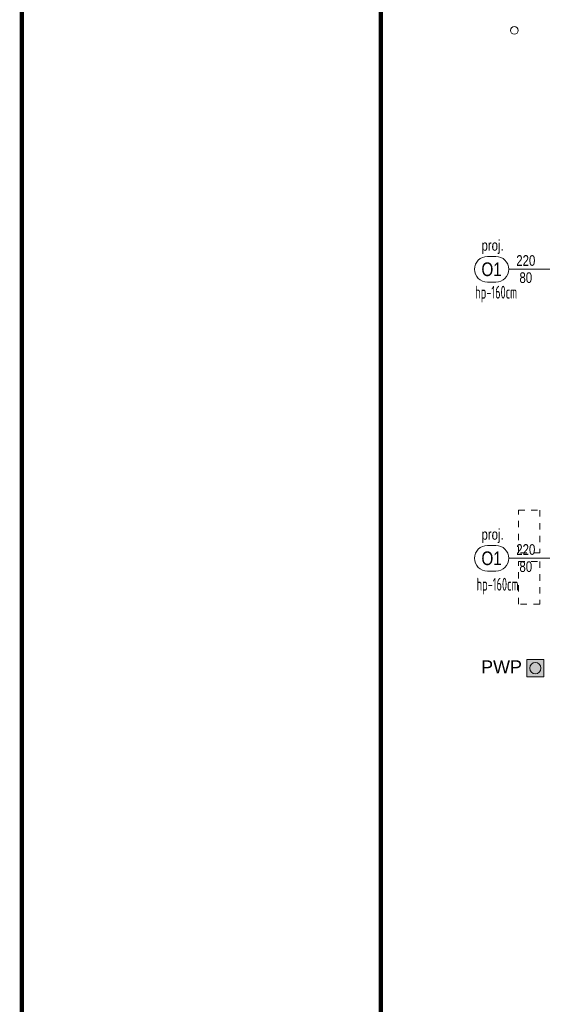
# Model space of a CAD drawing. Header units: centimetres. Extents: x -2715 to 104803, y -1446 to 32152.
# Tile 8 of 27: x 85598 to 86209, y -452 to 700. Entities that reach past the tile are written whole.
import ezdxf
from ezdxf.enums import TextEntityAlignment as Align

# ---------------------------------------------------------------- set-up
doc = ezdxf.new("R2010")
doc.units = ezdxf.units.CM
doc.header["$MEASUREMENT"] = 0
doc.linetypes.add('Dash', pattern=[0.6, 0.3, -0.3])
doc.layers.add('0_TXT_rzędne wys.', color=30, linetype='Continuous', lineweight=15)
doc.layers.add('1_ area', color=30, linetype='Continuous', lineweight=9, plot=False)
for name, color, linetype, lineweight, true_color in [('1_ view 4 _ rozbiórka', 7, 'Dash', 9, 0xff0a0a), ('2_ doors description proj.', 7, 'Continuous', 15, 0x1a8cff), ('3_ PPOŻ  opisy', 7, 'Continuous', 18, 0x940000)]:
    doc.layers.add(name, color=color, linetype=linetype, lineweight=lineweight, true_color=true_color)
doc.styles.add('ARIAL', font='arial.ttf', dxfattribs={"width": 0.8})
doc.styles.add('BIKTS', font='bikromsw.shx', dxfattribs={"width": 0.85})
doc.styles.add('TXT3', font='geniso.shx', dxfattribs={"width": 0.75})
doc.styles.add('TXT_D', font='arial.ttf')

# ---------------------------------------------------------------- blocks, each defined once
blk = doc.blocks.new('_OZN.DRZWI')
blk.add_line((0, 0), (61.1, 0))
blk.add_lwpolyline([(-15, 15, -1), (-15, -15), (-25, -15, -1), (-25, 15)], format="xyb", close=True)
at = {"style": 'BIKTS', "width": 0.8}
blk.add_attdef('WYSOK', text='', height=8, rotation=0, dxfattribs=at).set_placement((27.6, 12.7), align=Align.TOP_CENTER)
for p in [(-20, 0), (75.1, 0)]:
    blk.add_attdef('OZN', text='', height=8, rotation=0, dxfattribs=at).set_placement(p, align=Align.MIDDLE)
blk.add_attdef('SZEROK', text='', height=8, rotation=0, dxfattribs=at).set_placement((27.6, -12.4), align=Align.CENTER)
blk = doc.blocks.new('WSP')
at = {"linetype": 'Continuous'}
blk.add_circle((0, 0), 0.045, dxfattribs=at)
blk = doc.blocks.new('GBFHGH')
at = {"layer": '1_ area', "true_color": 0xe0e0e0, "transparency": 33554687}
h = blk.add_hatch(color=254, dxfattribs=at)
h.dxf.hatch_style = 1
h.paths.add_polyline_path([(-10, 10), (-10, -10), (10, -10), (10, 10)])
at = {"layer": '3_ PPOŻ  opisy'}
blk.add_lwpolyline([(-10, 10), (-10, -10), (10, -10), (10, 10), (-10, 10)], dxfattribs=at)
blk.add_circle((0, 0), 6.59, dxfattribs=at)

msp = doc.modelspace()

# ---------------------------------------------------------------- linework, layer by layer
at = {"lineweight": 50, "const_width": 5}
msp.add_lwpolyline([(85600.17, -1443.15), (85600.17, 1526.85), (89800.17, 1526.85), (89800.17, -1443.15), (85600.17, -1443.15)], dxfattribs=at)
at = {"lineweight": 50}
msp.add_lwpolyline([(86020.17, -1343.15, 5, 5, 0), (86020.17, 1426.85, 5, 5, 0), (89700.17, 1426.85, 5, 5, 0), (89700.17, -1343.15, 5, 5, 0)], format="xyseb", close=True, dxfattribs=at)
at = {"layer": '1_ view 4 _ rozbiórka', "ltscale": 25}
for points in [[(86181.36, 76.17), (86181.36, 126.17), (86206.36, 126.17), (86206.36, 76.17), (86181.36, 76.17)], [(86181.36, 16.17), (86181.36, 66.17), (86206.36, 66.17), (86206.36, 16.17), (86181.36, 16.17)]]:
    msp.add_lwpolyline(points, dxfattribs=at)

# ---------------------------------------------------------------- block references
at = {"layer": '0_TXT_rzędne wys.', "lineweight": 9, "xscale": 99.73580285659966, "yscale": 99.73580285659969, "zscale": 99.73580285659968, "rotation": 28.77486728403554}
msp.add_blockref('WSP', (86176.58, 687.21), dxfattribs=at)
at = {"layer": '1_ area'}
msp.add_blockref('GBFHGH', (86201.13, -58.56), dxfattribs=at)
at = {"layer": '2_ doors description proj.'}
ref = msp.add_blockref('_OZN.DRZWI', (86169.97, 407.9), dxfattribs=at)
ref.add_attrib('OZN', 'proj.', dxfattribs={"layer": '0', "color": 7, "lineweight": 5, "height": 12.5, "style": 'BIKTS', "width": 0.8}).set_placement((86151.11, 434.3), align=Align.MIDDLE)
ref.add_attrib('WYSOK', '80', dxfattribs={"layer": '0', "color": 7, "lineweight": 5, "height": 12.5, "style": 'BIKTS', "width": 0.8}).set_placement((86189.97, 404.36), align=Align.TOP_CENTER)
ref.add_attrib('SZEROK', '220', dxfattribs={"layer": '0', "color": 7, "lineweight": 5, "height": 12.5, "style": 'BIKTS', "width": 0.8}).set_placement((86189.97, 411.91), align=Align.CENTER)
ref.add_attrib('OZN', 'O1', dxfattribs={"layer": '0', "color": 7, "lineweight": 5, "height": 16, "style": 'ARIAL', "width": 0.8}).set_placement((86149.97, 407.9), align=Align.MIDDLE)
ref = msp.add_blockref('_OZN.DRZWI', (86169.97, 69.93), dxfattribs=at)
ref.add_attrib('OZN', 'proj.', dxfattribs={"layer": '0', "color": 7, "lineweight": 5, "height": 12.5, "style": 'BIKTS', "width": 0.8}).set_placement((86151.11, 96.34), align=Align.MIDDLE)
ref.add_attrib('WYSOK', '80', dxfattribs={"layer": '0', "color": 7, "lineweight": 5, "height": 12.5, "style": 'BIKTS', "width": 0.8}).set_placement((86189.97, 66.39), align=Align.TOP_CENTER)
ref.add_attrib('SZEROK', '220', dxfattribs={"layer": '0', "color": 7, "lineweight": 5, "height": 12.5, "style": 'BIKTS', "width": 0.8}).set_placement((86189.97, 73.94), align=Align.CENTER)
ref.add_attrib('OZN', 'O1', dxfattribs={"layer": '0', "color": 7, "lineweight": 5, "height": 16, "style": 'ARIAL', "width": 0.8}).set_placement((86149.97, 69.93), align=Align.MIDDLE)

# ---------------------------------------------------------------- texts
at = {"layer": '2_ doors description proj.', "char_height": 15, "attachment_point": 7, "line_spacing_factor": 0.814815, "style": 'TXT3'}
for insert in [(86130.79, 369.06), (86132.4, 27.58)]:
    msp.add_mtext('{\\W0.65;hp-160cm}', dxfattribs=dict(at, insert=insert))

# ---------------------------------------------------------------- next in the draw order: texts
at = {"layer": '3_ PPOŻ  opisy', "insert": (86137.74, -49.48), "char_height": 15, "width": 48.8787, "attachment_point": 1, "rotation": 0.02018, "style": 'TXT_D', "bg_fill": 3, "box_fill_scale": 1, "bg_fill_color": 1, "bg_fill_transparency": 0}
msp.add_mtext('PWP', dxfattribs=at)

doc.saveas('drawing.dxf')
